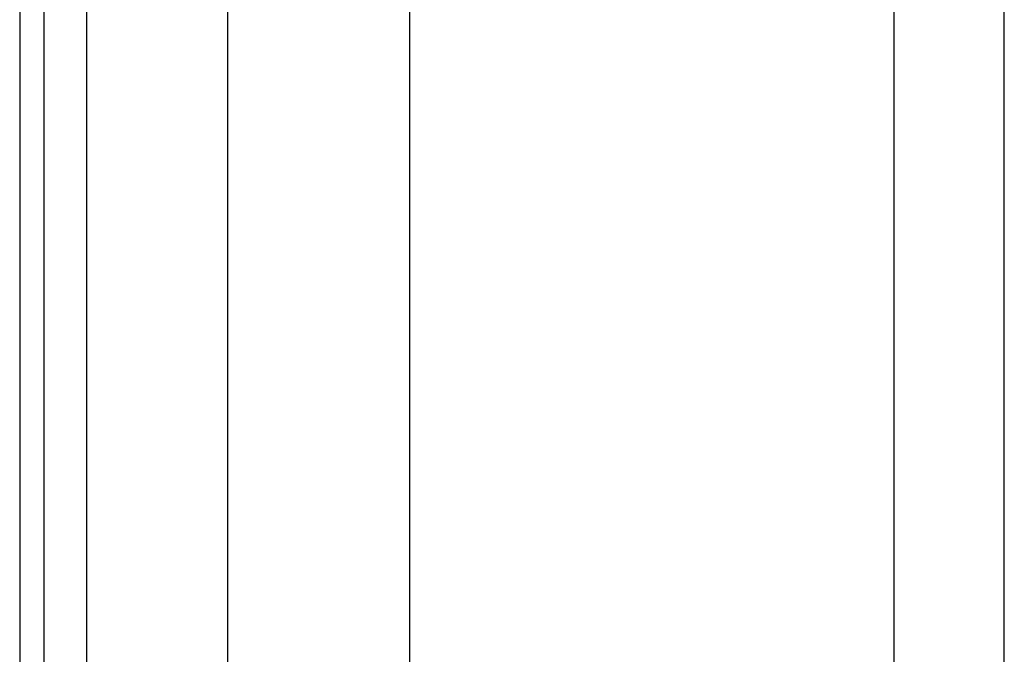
# Model space of a CAD drawing. Header units: inches. Extents: x 4 to 105, y 5 to 58.
# Tile 65 of 133: x 3.52 to 5.65, y 33.1 to 34.48. Entities that reach past the tile are written whole.
import ezdxf

# ---------------------------------------------------------------- set-up
doc = ezdxf.new("R2010")
doc.units = ezdxf.units.IN
doc.header["$MEASUREMENT"] = 0
doc.layers.add('Visible Edges(ANSI)', color=7, linetype='Continuous', lineweight=25)
doc.layers.add('Visible Tangent Edges(ANSI)', color=7, linetype='Continuous', lineweight=25)

msp = doc.modelspace()

# ---------------------------------------------------------------- linework, layer by layer
at = {"layer": 'Visible Edges(ANSI)'}
for p, q in [((3.5179, 39.1425), (3.5179, 9.6315)), ((3.5709, 9.6315), (3.5709, 39.1425)), ((5.6549, 32.4883), (5.6549, 36.3475)), ((5.4157, 32.5743), (5.4157, 34.7994)), ((3.9699, 14.1184), (3.9699, 34.6556)), ((4.3636, 34.6546), (4.3636, 14.1194))]:
    msp.add_line(p, q, dxfattribs=at)
at = {"layer": 'Visible Tangent Edges(ANSI)'}
msp.add_line((3.6639, 9.6315), (3.6639, 39.1425), dxfattribs=at)

doc.saveas('drawing.dxf')
